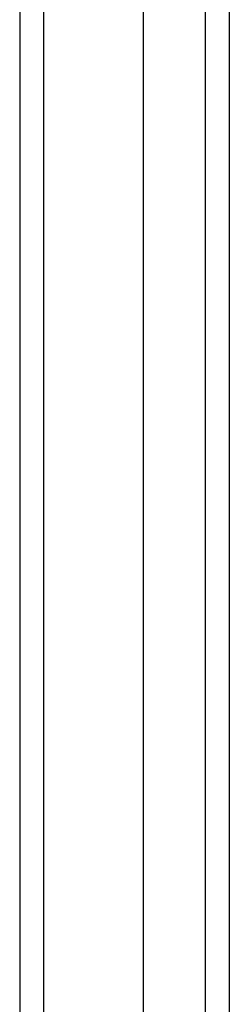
# Model space of a CAD drawing. Header units: inches. Extents: x 12 to 235, y 17 to 142.
# Tile 38 of 117: x 94.617 to 95.483, y 83.235 to 87.313. Entities that reach past the tile are written whole.
import ezdxf

# ---------------------------------------------------------------- set-up
doc = ezdxf.new("R2010")
doc.units = ezdxf.units.IN
doc.header["$MEASUREMENT"] = 0
doc.layers.add('Visible Edges(ANSI)', color=7, linetype='Continuous', lineweight=25)
doc.layers.add('Visible Tangent Edges(ANSI)', color=7, linetype='Continuous', lineweight=25)

msp = doc.modelspace()

# ---------------------------------------------------------------- linework, layer by layer
at = {"layer": 'Visible Edges(ANSI)'}
for p, q in [((94.6171, 110.5604), (94.6171, 50.7584)), ((95.1289, 51.368), (95.1289, 109.9507)), ((95.4832, 109.7622), (95.4832, 51.5565))]:
    msp.add_line(p, q, dxfattribs=at)
at = {"layer": 'Visible Tangent Edges(ANSI)'}
for p, q in [((94.7161, 50.7584), (94.7161, 110.5604)), ((95.3842, 109.8922), (95.3842, 51.4265))]:
    msp.add_line(p, q, dxfattribs=at)

doc.saveas('drawing.dxf')
